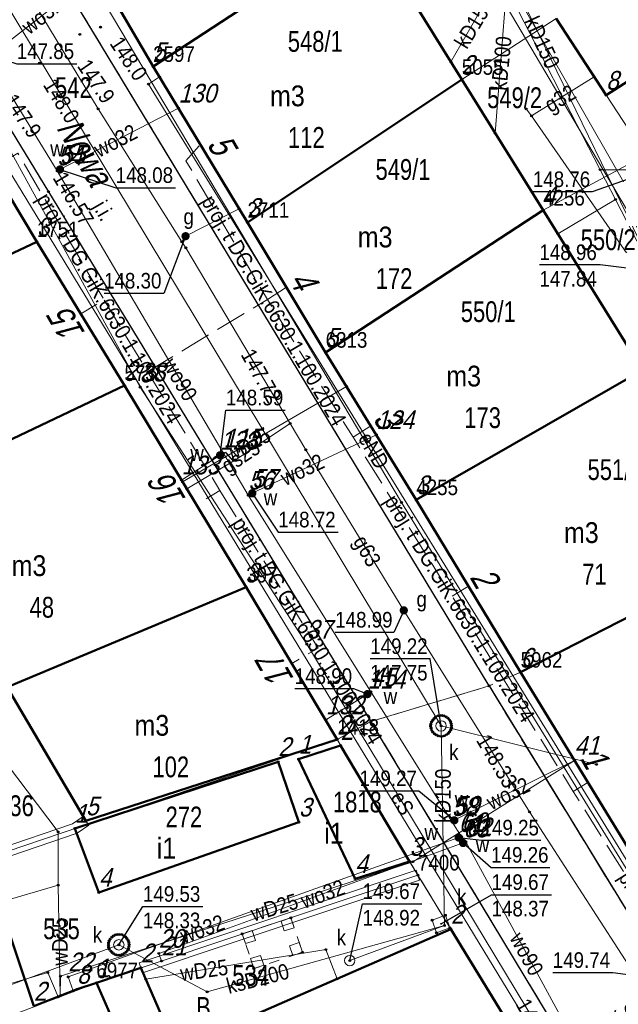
# Model space of a CAD drawing. Header units: metres. Extents: x 5551907 to 5556416, y 5709283 to 5712755.
# Tile 64 of 100: x 5554558 to 5554587, y 5710587 to 5710635. Entities that reach past the tile are written whole.
import ezdxf
from ezdxf.enums import TextEntityAlignment as Align

# ---------------------------------------------------------------- set-up
doc = ezdxf.new("R2010")
doc.units = ezdxf.units.M
for name, pattern in [('1.0_0.5', [1.5, 1, -0.5]), ('1.5_0.5', [2, 1.5, -0.5]), ('219-500', [0]), ('otda_500', [1, 0.5, -0.5])]:
    doc.linetypes.add(name, pattern=pattern)
doc.layers.get('0').update_dxf_attribs({"color": 2, "lineweight": 5})
doc.styles.get("Standard").update_dxf_attribs({"font": 'Working1250', "width": 0.75})
doc.linetypes.add('otdn_500', pattern='A,5,0,[21,ksztalty.shx,S=0.5,R=0,X=0,Y=0]', length=5)

# ---------------------------------------------------------------- blocks, each defined once
blk = doc.blocks.new('PUNKTBUD')
at = {"color": 0}
blk.add_circle((0, 0), 0.045, dxfattribs=at)
blk = doc.blocks.new('203')
at = {"linetype": 'Continuous', "lineweight": 0}
h = blk.add_hatch(color=0, dxfattribs=at)
edge = h.paths.add_edge_path()
edge.add_arc((0, 0), 0.045, 0, 360)
blk = doc.blocks.new('US25')
at = {"linetype": 'Continuous', "lineweight": 0}
h = blk.add_hatch(color=0, dxfattribs=at)
edge = h.paths.add_edge_path()
edge.add_arc((0, 0), 0.2, 0, 360)
blk = doc.blocks.new('PW01')
at = {"linetype": 'Continuous', "lineweight": 13}
h = blk.add_hatch(color=0, dxfattribs=at)
edge = h.paths.add_edge_path()
edge.add_arc((0, 0), 0.045, 0, 360)
blk = doc.blocks.new('US22')
at = {"color": 0, "linetype": 'Continuous', "lineweight": 13}
blk.add_circle((0, 0), 0.25, dxfattribs=at)
blk = doc.blocks.new('IB10')
at = {"color": 0, "linetype": 'Continuous', "lineweight": 13}
for p, q in [((0, 0), (0, 0.5)), ((0, 0.5), (0.5, 0.5)), ((0.5, 0), (0.5, 0.5)), ((0, 0), (0.5, 0))]:
    blk.add_line(p, q, dxfattribs=at)
blk = doc.blocks.new('PIKIETAW1891')
at = {"color": 0}
blk.add_circle((0, 0), 0.045, dxfattribs=at)

msp = doc.modelspace()

# ---------------------------------------------------------------- linework, layer by layer
at = {"layer": '218-kontur użytku gruntowego', "color": 3, "linetype": 'CONTINUOUS', "lineweight": 18, "flags": 128}
for points in [[(5554558.3, 5710643.16), (5554564.57, 5710632.44)], [(5554564.57, 5710632.44), (5554558.3, 5710643.16)], [(5554564.57, 5710632.44), (5554569.11, 5710624.94)], [(5554569.11, 5710624.94), (5554564.57, 5710632.44)], [(5554558.98, 5710624.01), (5554554.72, 5710631.1)], [(5554554.72, 5710631.1), (5554558.98, 5710624.01)], [(5554569.11, 5710624.94), (5554572.87, 5710618.69)], [(5554572.87, 5710618.69), (5554569.11, 5710624.94)], [(5554563.19, 5710617.09), (5554558.98, 5710624.01)], [(5554558.98, 5710624.01), (5554563.19, 5710617.09)], [(5554572.87, 5710618.69), (5554577.23, 5710611.6)], [(5554577.23, 5710611.6), (5554572.87, 5710618.69)], [(5554569.05, 5710607.39), (5554563.19, 5710617.09)], [(5554563.19, 5710617.09), (5554569.05, 5710607.39)], [(5554577.23, 5710611.6), (5554582.25, 5710603.3)], [(5554582.25, 5710603.3), (5554577.23, 5710611.6)], [(5554573.43, 5710600.07), (5554569.05, 5710607.39)], [(5554569.05, 5710607.39), (5554573.43, 5710600.07)], [(5554582.25, 5710603.3), (5554587.37, 5710594.92)], [(5554587.37, 5710594.92), (5554582.25, 5710603.3)], [(5554577.31, 5710593.54), (5554573.43, 5710600.07)], [(5554573.43, 5710600.07), (5554577.31, 5710593.54)], [(5554561.84, 5710588.36), (5554577.31, 5710593.54)], [(5554577.31, 5710593.54), (5554561.84, 5710588.36)], [(5554582.58, 5710584.92), (5554577.31, 5710593.54)], [(5554577.31, 5710593.54), (5554582.58, 5710584.92)], [(5554566.39, 5710577.24), (5554561.84, 5710588.36)], [(5554561.84, 5710588.36), (5554566.39, 5710577.24)]]:
    msp.add_lwpolyline(points, dxfattribs=at)
at = {"layer": '219-działka ewidencyjna', "color": 7, "linetype": '219-500', "lineweight": 18, "flags": 128}
for points in [[(5554558.3, 5710643.16), (5554564.57, 5710632.44)], [(5554574.85, 5710639.18), (5554564.57, 5710632.44)], [(5554574.85, 5710639.18), (5554579.42, 5710631.82)], [(5554583.96, 5710634.75), (5554579.42, 5710631.82)], [(5554583.96, 5710634.75), (5554588.25, 5710628.18)], [(5554564.57, 5710632.44), (5554569.11, 5710624.94)], [(5554579.42, 5710631.82), (5554569.11, 5710624.94)], [(5554579.42, 5710631.82), (5554583.33, 5710625.53)], [(5554554.72, 5710631.1), (5554558.98, 5710624.01)], [(5554588.25, 5710628.18), (5554583.33, 5710625.53)], [(5554583.33, 5710625.53), (5554572.87, 5710618.69)], [(5554583.33, 5710625.53), (5554588.12, 5710617.83)], [(5554569.11, 5710624.94), (5554572.87, 5710618.69)], [(5554558.98, 5710624.01), (5554544.06, 5710616.98)], [(5554558.98, 5710624.01), (5554563.19, 5710617.09)], [(5554572.87, 5710618.69), (5554577.23, 5710611.6)], [(5554588.12, 5710617.83), (5554577.23, 5710611.6)], [(5554563.19, 5710617.09), (5554542.07, 5710607.06)], [(5554563.19, 5710617.09), (5554569.05, 5710607.39)], [(5554577.23, 5710611.6), (5554582.25, 5710603.3)], [(5554595.09, 5710609.88), (5554582.25, 5710603.3)], [(5554569.05, 5710607.39), (5554546.51, 5710597.98)], [(5554569.05, 5710607.39), (5554573.43, 5710600.07)], [(5554582.25, 5710603.3), (5554587.37, 5710594.92)], [(5554573.43, 5710600.07), (5554549.6, 5710591.99)], [(5554573.43, 5710600.07), (5554577.31, 5710593.54)], [(5554577.31, 5710593.54), (5554561.84, 5710588.36)], [(5554577.31, 5710593.54), (5554582.58, 5710584.92)], [(5554561.84, 5710588.36), (5554553.04, 5710584.99)], [(5554561.84, 5710588.36), (5554566.39, 5710577.24)]]:
    msp.add_lwpolyline(points, dxfattribs=at)
at = {"layer": '312-budynek ewidencyjny', "color": 7, "linetype": 'CONTINUOUS', "lineweight": 50, "flags": 128}
for points in [[(5554564.57, 5710632.44), (5554558.3, 5710643.16)], [(5554574.85, 5710639.18), (5554564.57, 5710632.44)], [(5554564.57, 5710632.44), (5554574.85, 5710639.18)], [(5554574.85, 5710639.18), (5554579.42, 5710631.82)], [(5554586.36, 5710631.06), (5554583.96, 5710634.75)], [(5554589.31, 5710632.96), (5554586.36, 5710631.06)], [(5554569.11, 5710624.94), (5554564.57, 5710632.44)], [(5554579.42, 5710631.82), (5554569.11, 5710624.94)], [(5554569.11, 5710624.94), (5554579.42, 5710631.82)], [(5554579.42, 5710631.82), (5554583.33, 5710625.53)], [(5554554.72, 5710631.1), (5554558.98, 5710624.01)], [(5554583.33, 5710625.53), (5554572.87, 5710618.69)], [(5554572.87, 5710618.69), (5554583.33, 5710625.53)], [(5554583.33, 5710625.53), (5554588.12, 5710617.83)], [(5554572.87, 5710618.69), (5554569.11, 5710624.94)], [(5554558.98, 5710624.01), (5554546.34, 5710618.06)], [(5554546.34, 5710618.06), (5554558.98, 5710624.01)], [(5554558.98, 5710624.01), (5554563.19, 5710617.09)], [(5554577.23, 5710611.6), (5554572.87, 5710618.69)], [(5554588.12, 5710617.83), (5554577.23, 5710611.6)], [(5554577.23, 5710611.6), (5554588.12, 5710617.83)], [(5554563.19, 5710617.09), (5554550.11, 5710610.88)], [(5554550.11, 5710610.88), (5554563.19, 5710617.09)], [(5554563.19, 5710617.09), (5554569.05, 5710607.39)], [(5554582.25, 5710603.3), (5554577.23, 5710611.6)], [(5554595.09, 5710609.88), (5554582.25, 5710603.3)], [(5554582.25, 5710603.3), (5554595.09, 5710609.88)], [(5554569.05, 5710607.39), (5554557.55, 5710602.59)], [(5554557.55, 5710602.59), (5554569.05, 5710607.39)], [(5554569.05, 5710607.39), (5554573.43, 5710600.07)], [(5554587.37, 5710594.92), (5554582.25, 5710603.3)], [(5554561.34, 5710596.15), (5554557.55, 5710602.59)], [(5554573.43, 5710600.07), (5554561.34, 5710596.15)], [(5554571.57, 5710599.12), (5554573.59, 5710599.78)], [(5554573.59, 5710599.78), (5554576.91, 5710594.2)], [(5554560.8, 5710595.79), (5554570.59, 5710599)], [(5554570.59, 5710599), (5554571.58, 5710596.09)], [(5554574.29, 5710593.37), (5554571.57, 5710599.12)], [(5554571.58, 5710596.09), (5554561.96, 5710592.71)], [(5554561.96, 5710592.71), (5554560.8, 5710595.79)], [(5554556.45, 5710594.31), (5554558.84, 5710587.24)], [(5554576.91, 5710594.2), (5554574.29, 5710593.37)], [(5554565.68, 5710585.17), (5554578.9, 5710590.94)], [(5554578.9, 5710590.94), (5554582.58, 5710584.92)], [(5554561.84, 5710588.36), (5554563.98, 5710589.08)], [(5554563.98, 5710589.08), (5554565.68, 5710585.17)], [(5554560.91, 5710588.05), (5554561.84, 5710588.36)], [(5554561.84, 5710588.36), (5554563.64, 5710584.26)], [(5554563.64, 5710584.26), (5554561.84, 5710588.36)], [(5554558.84, 5710587.24), (5554560.91, 5710588.05)]]:
    msp.add_lwpolyline(points, dxfattribs=at)
at = {"layer": 'chodnik', "color": 7, "linetype": '1.0_0.5', "lineweight": 18, "flags": 128}
for points in [[(5554535.25, 5710677.75), (5554580.73, 5710602.65), (5554582.25, 5710603.3), (5554577.23, 5710611.6), (5554572.87, 5710618.69), (5554569.11, 5710624.94), (5554564.57, 5710632.44), (5554558.3, 5710643.16), (5554554.49, 5710649.41), (5554551.72, 5710653.95), (5554545.63, 5710663.96), (5554536.59, 5710678.92)], [(5554512.8, 5710635.75), (5554524.55, 5710624.85), (5554530.05, 5710619.41), (5554530.03, 5710620.64), (5554524.94, 5710625.74), (5554515.47, 5710635.23), (5554512.16, 5710638.34), (5554508.71, 5710641.59), (5554501.72, 5710647.31), (5554501.74, 5710647.49), (5554506.56, 5710651.69), (5554506.84, 5710651.39), (5554514.14, 5710657.87), (5554517.69, 5710660.98), (5554520.33, 5710663.34), (5554523.22, 5710666.06), (5554526.11, 5710668.82), (5554528.36, 5710670.84), (5554529.03, 5710671.24), (5554529.76, 5710671.31), (5554530.52, 5710671.07), (5554530.8, 5710670.73), (5554532.79, 5710667.47), (5554541.56, 5710652.89), (5554547.67, 5710642.69), (5554553.68, 5710632.82), (5554554.72, 5710631.1), (5554558.98, 5710624.01), (5554563.19, 5710617.09), (5554569.05, 5710607.39), (5554573.43, 5710600.07), (5554575.05, 5710600.93), (5554559.54, 5710626.42), (5554537.42, 5710662.74), (5554532.38, 5710671.27), (5554531.57, 5710672.26), (5554530.95, 5710672.75), (5554529.97, 5710673.11), (5554529.11, 5710673.02), (5554528.16, 5710672.64), (5554527.35, 5710672.08), (5554526.61, 5710671.37), (5554525.09, 5710670.03), (5554519.99, 5710665.18), (5554517.05, 5710662.45), (5554514.76, 5710660.52), (5554511.72, 5710657.89), (5554500.93, 5710648.88), (5554500.28, 5710648.12), (5554500.08, 5710647.64), (5554500.15, 5710647.09), (5554500.62, 5710646.44), (5554500.99, 5710645.81)], [(5554580.73, 5710602.65), (5554589.28, 5710588.68), (5554590.26, 5710587.53), (5554590.85, 5710587.1), (5554591.52, 5710586.8), (5554592.29, 5710586.8), (5554603.4, 5710592.52), (5554615.15, 5710598.69), (5554617.21, 5710600.11), (5554618.71, 5710601.51), (5554618.99, 5710602.3), (5554618.94, 5710603.08), (5554618.27, 5710604.43), (5554617.52, 5710605.64), (5554609.56, 5710618.13), (5554603.83, 5710627.01), (5554603.24, 5710626.33), (5554608.74, 5710617.37), (5554609.9, 5710615.59), (5554611.61, 5710612.8), (5554614.01, 5710608.88), (5554615.06, 5710607.18), (5554617.8, 5710602.71), (5554616.61, 5710602.1), (5554609.38, 5710598.35), (5554607.6, 5710597.42), (5554602.95, 5710594.88), (5554590.94, 5710588.99), (5554587.37, 5710594.92), (5554582.25, 5710603.3)], [(5554530.05, 5710619.41), (5554536.9, 5710612.33), (5554538.94, 5710609.72), (5554540.25, 5710607.98), (5554541.46, 5710605.96), (5554548.74, 5710591.8), (5554550.96, 5710587.28), (5554551.74, 5710585.5), (5554552.4, 5710583.46), (5554554.54, 5710574.58), (5554555.2, 5710572.88), (5554555.73, 5710572.18), (5554556.14, 5710571.5), (5554557.22, 5710570.54), (5554558, 5710570.33), (5554558.91, 5710570.55), (5554570.69, 5710576.2), (5554582.84, 5710581.95), (5554584.47, 5710583.62), (5554584.05, 5710586.01), (5554575.05, 5710600.93), (5554573.43, 5710600.07), (5554576.91, 5710594.2), (5554577.31, 5710593.54), (5554578.9, 5710590.94), (5554582.58, 5710584.92), (5554566.39, 5710577.24), (5554555.92, 5710572.27), (5554553.04, 5710584.99), (5554549.6, 5710591.99), (5554546.51, 5710597.98), (5554542.07, 5710607.06), (5554540.4, 5710609.06), (5554537.53, 5710612.99), (5554535.31, 5710615.35), (5554530.03, 5710620.64)]]:
    msp.add_lwpolyline(points, close=True, dxfattribs=at)
at = {"layer": 'jezdnia', "color": 7, "linetype": '1.5_0.5', "lineweight": 18, "flags": 128}
for points in [[(5554575.05, 5710600.93), (5554580.73, 5710602.65), (5554535.25, 5710677.75), (5554535.1, 5710678.75), (5554535.47, 5710679.96), (5554528.16, 5710672.64), (5554529.11, 5710673.02), (5554529.97, 5710673.11), (5554530.95, 5710672.75), (5554531.57, 5710672.26), (5554532.38, 5710671.27), (5554537.42, 5710662.74), (5554559.54, 5710626.42)], [(5554558, 5710570.33), (5554562.14, 5710560.52), (5554562.8, 5710562.57), (5554564.32, 5710563.87), (5554575.58, 5710569.01), (5554582.72, 5710572.29), (5554586.34, 5710573.89), (5554589.82, 5710575.3), (5554593.44, 5710576.59), (5554596.7, 5710577.62), (5554600.63, 5710578.77), (5554604.29, 5710579.54), (5554607.1, 5710579.88), (5554609.83, 5710579.69), (5554612.84, 5710578.98), (5554614.07, 5710578.62), (5554615.82, 5710578.07), (5554620.44, 5710576.15), (5554626.43, 5710574.52), (5554634.22, 5710571.59), (5554644.05, 5710567.69), (5554657.36, 5710562.45), (5554676.86, 5710554.79), (5554686.94, 5710550.95), (5554700.74, 5710545.72), (5554701.94, 5710544.3), (5554701.89, 5710542.53), (5554701.56, 5710541.41), (5554707.44, 5710538.78), (5554708.55, 5710539.84), (5554708.99, 5710540.24), (5554709.69, 5710540.89), (5554710.98, 5710541.56), (5554712.5, 5710541.41), (5554720.5, 5710538.63), (5554736.78, 5710533.06), (5554749.57, 5710528.78), (5554763.55, 5710524.1), (5554766.07, 5710523.24), (5554782.69, 5710517.85), (5554796.57, 5710513.51), (5554803.14, 5710511.53), (5554825.07, 5710504.76), (5554823.27, 5710511.18), (5554815.61, 5710513.72), (5554799.99, 5710518.83), (5554799.5, 5710519.11), (5554799.2, 5710519.56), (5554798.33, 5710521.27), (5554797.28, 5710521.23), (5554795.45, 5710521.76), (5554793.69, 5710523.21), (5554792.64, 5710522.93), (5554791.5, 5710521.88), (5554790.13, 5710521.95), (5554787.1, 5710522.84), (5554785.11, 5710523.52), (5554778.56, 5710525.61), (5554774.22, 5710526.97), (5554762.58, 5710530.76), (5554751.26, 5710534.52), (5554742.89, 5710537.3), (5554729.82, 5710541.69), (5554714.25, 5710546.74), (5554710.37, 5710548.38), (5554698.78, 5710552.52), (5554689.57, 5710555.85), (5554675.18, 5710561.06), (5554672.78, 5710561.9), (5554663.58, 5710565.38), (5554657.23, 5710567.94), (5554654.48, 5710569.13), (5554649.98, 5710571.75), (5554646.71, 5710574.28), (5554643.71, 5710577.08), (5554641.01, 5710580.08), (5554638.74, 5710583.42), (5554633.75, 5710592.48), (5554633.91, 5710593.77), (5554634.91, 5710595.04), (5554633.01, 5710599.07), (5554631.32, 5710598.71), (5554629.63, 5710599.6), (5554625.95, 5710606.2), (5554625.71, 5710607.17), (5554626.02, 5710607.96), (5554642.85, 5710629.44), (5554638.66, 5710629.24), (5554632.54, 5710621.1), (5554625.82, 5710612.21), (5554623.73, 5710611.37), (5554622.02, 5710612.5), (5554609.82, 5710629.69), (5554603.83, 5710627.01), (5554609.56, 5710618.13), (5554617.52, 5710605.64), (5554618.27, 5710604.43), (5554618.94, 5710603.08), (5554618.99, 5710602.3), (5554618.71, 5710601.51), (5554617.21, 5710600.11), (5554615.15, 5710598.69), (5554603.4, 5710592.52), (5554592.29, 5710586.8), (5554591.52, 5710586.8), (5554590.85, 5710587.1), (5554590.26, 5710587.53), (5554589.28, 5710588.68), (5554580.73, 5710602.65), (5554575.05, 5710600.93), (5554584.05, 5710586.01), (5554584.47, 5710583.62), (5554582.84, 5710581.95), (5554570.69, 5710576.2), (5554558.91, 5710570.55)]]:
    msp.add_lwpolyline(points, close=True, dxfattribs=at)
at = {"layer": 'krawężnik', "color": 7, "linetype": 'CONTINUOUS', "lineweight": 25, "flags": 128}
for points in [[(5554580.73, 5710602.65), (5554535.25, 5710677.75)], [(5554537.42, 5710662.74), (5554559.54, 5710626.42), (5554575.05, 5710600.93)], [(5554580.73, 5710602.65), (5554589.28, 5710588.68), (5554590.26, 5710587.53), (5554590.85, 5710587.1), (5554591.52, 5710586.8), (5554592.29, 5710586.8), (5554603.4, 5710592.52), (5554615.15, 5710598.69), (5554617.21, 5710600.11), (5554618.71, 5710601.51), (5554618.99, 5710602.3), (5554618.94, 5710603.08), (5554618.27, 5710604.43), (5554617.52, 5710605.64), (5554609.56, 5710618.13), (5554603.83, 5710627.01)], [(5554530.05, 5710619.41), (5554536.9, 5710612.33), (5554538.94, 5710609.72), (5554540.25, 5710607.98), (5554541.46, 5710605.96), (5554548.74, 5710591.8), (5554550.96, 5710587.28), (5554551.74, 5710585.5), (5554552.4, 5710583.46), (5554554.54, 5710574.58), (5554555.2, 5710572.88), (5554555.73, 5710572.18), (5554556.14, 5710571.5), (5554557.22, 5710570.54), (5554558, 5710570.33), (5554558.91, 5710570.55), (5554570.69, 5710576.2), (5554582.84, 5710581.95), (5554584.47, 5710583.62), (5554584.05, 5710586.01), (5554575.05, 5710600.93)]]:
    msp.add_lwpolyline(points, dxfattribs=at)
at = {"layer": 'przewód elektroenergetyczny podziemny', "color": 1, "linetype": 'CONTINUOUS', "lineweight": 18, "flags": 128}
for points in [[(5554743.5, 5710651.51), (5554730.66, 5710642.4), (5554721.73, 5710637.34), (5554709.05, 5710631.46), (5554706.29, 5710636.77), (5554691.58, 5710629.29), (5554676.4, 5710622.17), (5554643.26, 5710604.68), (5554631.88, 5710599.03), (5554628.03, 5710604.51), (5554618.42, 5710600.52), (5554598.73, 5710590.31), (5554584.04, 5710584.65), (5554571.96, 5710604.65), (5554563.95, 5710617.02), (5554555.71, 5710632), (5554544.41, 5710649.74), (5554530.65, 5710671.55), (5554500.98, 5710648.51), (5554494.46, 5710639.26)], [(5554574.14, 5710579.7), (5554583.67, 5710584.65), (5554549.09, 5710641.49), (5554545.38, 5710647.18), (5554531.24, 5710670.99)], [(5554564.88, 5710631.94), (5554564.35, 5710631.6), (5554591.5, 5710587.52)]]:
    msp.add_lwpolyline(points, dxfattribs=at)
at = {"layer": 'przewód gazowy', "color": 40, "linetype": 'CONTINUOUS', "lineweight": 18, "flags": 128}
for points in [[(5554534.9, 5710676.33), (5554535.22, 5710675.59), (5554535.75, 5710674.79), (5554545.14, 5710658.32), (5554550.12, 5710649.79), (5554550.16, 5710649.73), (5554552.95, 5710645.18), (5554555.53, 5710640.96), (5554561.93, 5710630.4), (5554565.95, 5710624.01), (5554566.14, 5710623.72), (5554571.17, 5710615.27), (5554571.92, 5710614), (5554576.63, 5710606.28), (5554582.68, 5710596.58), (5554587.77, 5710588.7), (5554588.08, 5710588.11), (5554588.72, 5710586.83), (5554589.03, 5710586.19)], [(5554582.78, 5710630.07), (5554585.78, 5710631.95)], [(5554582.52, 5710630.4), (5554582.78, 5710630.07), (5554588.75, 5710621.45), (5554592.08, 5710620.02), (5554597.41, 5710611.56), (5554599.44, 5710608.4), (5554602.02, 5710605.85), (5554603.67, 5710605.14), (5554604.8, 5710605.26), (5554606.28, 5710605.47), (5554608.43, 5710606.68), (5554614.13, 5710610.17), (5554617.69, 5710612.6), (5554617.73, 5710612.64), (5554618.12, 5710612.87)], [(5554565.95, 5710624.01), (5554566.13, 5710624.28), (5554568.71, 5710625.6)], [(5554566.19, 5710612.13), (5554568.53, 5710613.52), (5554571.17, 5710615.27)]]:
    msp.add_lwpolyline(points, dxfattribs=at)
at = {"layer": 'przewód kanalizacyjny', "color": 34, "linetype": 'CONTINUOUS', "lineweight": 18, "flags": 128}
for points in [[(5554578.42, 5710600.72), (5554531.42, 5710678.76), (5554541.94, 5710689.82), (5554551.47, 5710700.22)], [(5554618.8, 5710607.19), (5554599.85, 5710606.37), (5554589.16, 5710622.51), (5554578.4, 5710640.72), (5554590.84, 5710649.16), (5554597.84, 5710652.75)], [(5554590.11, 5710619.64), (5554586.08, 5710627.48), (5554581.57, 5710636.24), (5554580.06, 5710639.18), (5554588.3, 5710645.75), (5554590.84, 5710647.51)], [(5554590.11, 5710619.64), (5554581.54, 5710637.27), (5554580.82, 5710639.02), (5554587.33, 5710643.41)], [(5554581.54, 5710637.27), (5554578.9, 5710632.67)], [(5554581.57, 5710636.24), (5554581.02, 5710629.24)], [(5554586.08, 5710627.48), (5554588.63, 5710627.48), (5554592.5, 5710629.36)], [(5554586.81, 5710626.05), (5554584.04, 5710624.4)], [(5554536.82, 5710612.14), (5554544.41, 5710599.82), (5554548.75, 5710592.74), (5554551.41, 5710586.45), (5554559.5, 5710588.86), (5554560, 5710587.69)], [(5554578.42, 5710600.72), (5554578.58, 5710591.12)], [(5554578.42, 5710600.72), (5554585.9, 5710598.87)], [(5554578.58, 5710591.12), (5554567.17, 5710587.93), (5554562.92, 5710590.19)], [(5554578.58, 5710591.12), (5554574.03, 5710589.43)], [(5554552.98, 5710586.52), (5554562.92, 5710590.19)]]:
    msp.add_lwpolyline(points, dxfattribs=at)
at = {"layer": 'przewód telekomunikacyjny podziemny', "color": 30, "linetype": 'CONTINUOUS', "lineweight": 18, "flags": 128}
msp.add_lwpolyline([(5554625.21, 5710603.83), (5554615.84, 5710598.75), (5554614.39, 5710600.58), (5554590.74, 5710588.29), (5554576.52, 5710611.47), (5554538.16, 5710675.96), (5554530.11, 5710671.94)], dxfattribs=at)
at = {"layer": 'przewód telekomunikacyjny podziemny - ob. projektowany', "color": 30, "linetype": '1.5_0.5', "lineweight": 18, "flags": 128}
for points in [[(5554564.24, 5710617.72), (5554570.07, 5710621.24), (5554566.15, 5710627.91), (5554566.84, 5710628.69)], [(5554556.85, 5710627.56), (5554558.07, 5710628.27), (5554562.21, 5710621.21), (5554561.09, 5710620.55)], [(5554570.99, 5710621.82), (5554570.07, 5710621.24), (5554574.19, 5710614.61), (5554576.38, 5710611.09), (5554578.95, 5710606.96), (5554584.78, 5710597.57), (5554590.87, 5710587.86)], [(5554562.21, 5710621.21), (5554567.78, 5710612.05), (5554566.65, 5710611.36)], [(5554574.19, 5710614.61), (5554575.05, 5710615.15)], [(5554567.78, 5710612.05), (5554572.51, 5710604.46), (5554571.24, 5710603.73)], [(5554578.95, 5710606.96), (5554579.74, 5710607.45)], [(5554584.78, 5710597.57), (5554585.49, 5710598)]]:
    msp.add_lwpolyline(points, dxfattribs=at)
at = {"layer": 'przewód wodociągowy', "color": 5, "linetype": 'CONTINUOUS', "lineweight": 18, "flags": 128}
for points in [[(5554593.04, 5710647.97), (5554592.94, 5710647.9), (5554580.25, 5710639.05), (5554587.2, 5710626.9)], [(5554585.77, 5710583.79), (5554585.66, 5710584.02), (5554579.62, 5710595.14), (5554579.41, 5710595.39), (5554578.94, 5710596.12), (5554569.15, 5710611.82), (5554559.96, 5710627.42), (5554556.61, 5710632.87), (5554554.89, 5710635.68), (5554550.67, 5710642.56), (5554549.62, 5710644.18)], [(5554556.61, 5710632.87), (5554556.75, 5710632.97), (5554561.91, 5710636.99)], [(5554559.96, 5710627.42), (5554560.09, 5710627.49), (5554565.79, 5710630.44)], [(5554538.78, 5710629.3), (5554552.58, 5710605.43), (5554560, 5710595.62), (5554560.01, 5710593.06)], [(5554565.99, 5710612.46), (5554573.88, 5710617.05)], [(5554569.15, 5710611.82), (5554569.34, 5710611.91), (5554575.31, 5710614.73)], [(5554567.96, 5710613.85), (5554567.79, 5710613.74), (5554565.94, 5710612.55)], [(5554575.05, 5710602.36), (5554574.88, 5710602.25), (5554572.88, 5710601.01)], [(5554560.1, 5710587.73), (5554560.11, 5710588.68), (5554577.07, 5710594.19), (5554584.84, 5710599.06)], [(5554578.94, 5710596.12), (5554579.06, 5710596.18), (5554584.84, 5710599.06)], [(5554579.41, 5710595.39), (5554579.27, 5710595.35), (5554560.49, 5710588.65), (5554560.72, 5710587.98)], [(5554579.62, 5710595.14), (5554579.48, 5710595.09), (5554564.84, 5710589.78), (5554564.98, 5710589.41)], [(5554560.01, 5710593.06), (5554557.15, 5710592.22)], [(5554560.01, 5710593.06), (5554560.1, 5710587.73)], [(5554564.22, 5710588.53), (5554572.88, 5710589.96), (5554573.42, 5710588.55)]]:
    msp.add_lwpolyline(points, dxfattribs=at)
at = {"layer": 'rzedna-Atr2', "color": 7, "flags": 128}
for points in [[(5554556.75, 5710632.97), (5554558.01, 5710632.57), (5554560.896, 5710632.57)], [(5554560.09, 5710627.49), (5554562.77, 5710626.61), (5554565.65, 5710626.61)], [(5554587.42, 5710627.02), (5554585.69, 5710626.41), (5554582.836, 5710626.41)], [(5554566.13, 5710624.28), (5554565.09, 5710621.53), (5554562.21, 5710621.53)], [(5554589.16, 5710622.51), (5554586.07, 5710622.9), (5554583.153, 5710622.9)], [(5554567.79, 5710613.74), (5554568.07, 5710615.91), (5554570.924, 5710615.91)], [(5554569.34, 5710611.91), (5554570.59, 5710610.04), (5554573.476, 5710610.04)], [(5554576.63, 5710606.28), (5554576.15, 5710605.22), (5554573.328, 5710605.22)], [(5554578.42, 5710600.72), (5554577.9, 5710603.95), (5554575.015, 5710603.95)], [(5554574.88, 5710602.25), (5554574.23, 5710602.51), (5554571.382, 5710602.51)], [(5554579.06, 5710596.18), (5554577.36, 5710597.59), (5554574.501, 5710597.59)], [(5554579.27, 5710595.35), (5554580.37, 5710595.22), (5554583.224, 5710595.22)], [(5554579.48, 5710595.09), (5554580.83, 5710593.91), (5554583.652, 5710593.91)], [(5554578.42, 5710591.2), (5554580.85, 5710592.6), (5554583.741, 5710592.6)], [(5554574.03, 5710589.43), (5554574.65, 5710592.16), (5554577.504, 5710592.16)], [(5554562.92, 5710590.19), (5554564.08, 5710592.03), (5554566.966, 5710592.03)], [(5554587.77, 5710588.7), (5554586.68, 5710588.85), (5554583.794, 5710588.85)]]:
    msp.add_lwpolyline(points, dxfattribs=at)
at = {"layer": 'studnia kanalizacyjna', "color": 34, "linetype": 'CONTINUOUS', "lineweight": 18, "flags": 128}
for points in [[(5554578.92, 5710600.73), (5554578.92, 5710600.63), (5554578.89, 5710600.53), (5554578.83, 5710600.44), (5554578.76, 5710600.36), (5554578.68, 5710600.3), (5554578.59, 5710600.25), (5554578.49, 5710600.22), (5554578.39, 5710600.22), (5554578.29, 5710600.24), (5554578.18, 5710600.29), (5554578.1, 5710600.34), (5554578.03, 5710600.42), (5554577.97, 5710600.51), (5554577.94, 5710600.61), (5554577.92, 5710600.71), (5554577.93, 5710600.81), (5554577.96, 5710600.91), (5554578.02, 5710601), (5554578.09, 5710601.08), (5554578.16, 5710601.15), (5554578.26, 5710601.2), (5554578.36, 5710601.22), (5554578.46, 5710601.22), (5554578.56, 5710601.21), (5554578.66, 5710601.16), (5554578.75, 5710601.1), (5554578.82, 5710601.02), (5554578.88, 5710600.93), (5554578.91, 5710600.83)], [(5554563.24, 5710590.57), (5554563.31, 5710590.49), (5554563.37, 5710590.4), (5554563.41, 5710590.3), (5554563.42, 5710590.2), (5554563.41, 5710590.1), (5554563.38, 5710590), (5554563.33, 5710589.91), (5554563.26, 5710589.83), (5554563.18, 5710589.77), (5554563.08, 5710589.72), (5554562.98, 5710589.69), (5554562.88, 5710589.69), (5554562.78, 5710589.71), (5554562.68, 5710589.76), (5554562.6, 5710589.82), (5554562.53, 5710589.89), (5554562.46, 5710589.98), (5554562.43, 5710590.08), (5554562.42, 5710590.18), (5554562.43, 5710590.28), (5554562.45, 5710590.38), (5554562.51, 5710590.47), (5554562.58, 5710590.56), (5554562.66, 5710590.62), (5554562.76, 5710590.67), (5554562.86, 5710590.69), (5554562.96, 5710590.69), (5554563.06, 5710590.68), (5554563.16, 5710590.63)]]:
    msp.add_lwpolyline(points, close=True, dxfattribs=at)
at = {"layer": 'wiata', "color": 7, "linetype": 'otda_500', "lineweight": 18, "flags": 128}
msp.add_lwpolyline([(5554571.2, 5710591.49), (5554568.86, 5710590.72), (5554569.42, 5710589.05), (5554571.76, 5710589.83)], close=True, dxfattribs=at)
at = {"layer": 'właz do komory lub kanału', "color": 7, "linetype": 'CONTINUOUS', "lineweight": 18, "flags": 128}
msp.add_lwpolyline([(5554577.99, 5710591.38), (5554578.63, 5710591.61), (5554578.85, 5710591.01), (5554578.2, 5710590.77)], close=True, dxfattribs=at)
at = {"layer": 'ściana oporowa (linia)', "color": 0, "lineweight": 18}
for p, q in [((5554560.688, 5710596.018), (5554561.201, 5710596.358)), ((5554561.201, 5710596.358), (5554561.34, 5710596.15)), ((5554556.37, 5710594.547), (5554560.688, 5710596.018)), ((5554563.901, 5710589.317), (5554577.231, 5710593.777)), ((5554577.231, 5710593.777), (5554577.31, 5710593.54)), ((5554563.901, 5710589.317), (5554563.98, 5710589.08))]:
    msp.add_line(p, q, dxfattribs=at)
at = {"layer": 'ściana oporowa (linia)', "color": 0, "linetype": 'otdn_500', "lineweight": 18}
for p, q in [((5554560.912, 5710595.562), (5554561.479, 5710595.942)), ((5554561.479, 5710595.942), (5554561.34, 5710596.15)), ((5554556.531, 5710594.073), (5554560.912, 5710595.562)), ((5554577.389, 5710593.303), (5554577.31, 5710593.54)), ((5554564.059, 5710588.843), (5554577.389, 5710593.303)), ((5554564.059, 5710588.843), (5554563.98, 5710589.08))]:
    msp.add_line(p, q, dxfattribs=at)

# ---------------------------------------------------------------- block references
at = {"layer": '203-punkt graniczny', "color": 7, "linetype": 'CONTINUOUS', "lineweight": 18}
for p in [(5554564.57, 5710632.44), (5554579.42, 5710631.82), (5554583.33, 5710625.53), (5554569.11, 5710624.94), (5554558.98, 5710624.01), (5554572.87, 5710618.69), (5554563.19, 5710617.09), (5554577.23, 5710611.6), (5554569.05, 5710607.39), (5554582.25, 5710603.3), (5554573.43, 5710600.07), (5554577.31, 5710593.54), (5554561.84, 5710588.36)]:
    msp.add_blockref('203', p, dxfattribs=at)
at = {"layer": 'pikieta naturalna', "color": 7, "linetype": 'CONTINUOUS', "lineweight": 13}
for p in [(5554562.04, 5710634.34), (5554561.05, 5710633.99), (5554559.1, 5710632.61)]:
    msp.add_blockref('PW01', p, dxfattribs=at)
at = {"layer": 'Punkt budynku', "color": 5, "linetype": 'CONTINUOUS', "lineweight": 18}
for p in [(5554564.57, 5710632.44), (5554579.42, 5710631.82), (5554586.36, 5710631.06), (5554583.33, 5710625.53), (5554569.11, 5710624.94), (5554558.98, 5710624.01), (5554572.87, 5710618.69), (5554563.19, 5710617.09), (5554577.23, 5710611.6), (5554569.05, 5710607.39), (5554582.25, 5710603.3), (5554573.43, 5710600.07), (5554573.59, 5710599.78), (5554571.57, 5710599.12), (5554570.59, 5710599), (5554561.34, 5710596.15), (5554571.58, 5710596.09), (5554560.8, 5710595.79), (5554576.91, 5710594.2), (5554574.29, 5710593.37), (5554561.96, 5710592.71), (5554578.9, 5710590.94), (5554563.98, 5710589.08), (5554561.84, 5710588.36), (5554560.91, 5710588.05)]:
    msp.add_blockref('PUNKTBUD', p, dxfattribs=at)
at = {"layer": 'Punkt roboczy BDOT GESUT K1', "color": 6, "linetype": 'CONTINUOUS', "lineweight": 18}
for p in [(5554562.04, 5710634.34), (5554561.05, 5710633.99), (5554559.1, 5710632.61), (5554564.57, 5710632.44), (5554578.9, 5710632.67), (5554564.88, 5710631.94), (5554585.78, 5710631.95), (5554564.35, 5710631.6), (5554561.93, 5710630.4), (5554565.79, 5710630.44), (5554582.52, 5710630.4), (5554582.78, 5710630.07), (5554582.78, 5710630.07), (5554581.02, 5710629.24), (5554559.96, 5710627.42), (5554559.96, 5710627.42), (5554559.96, 5710627.42), (5554560.09, 5710627.49), (5554560.09, 5710627.49), (5554560.09, 5710627.49), (5554586.08, 5710627.48), (5554586.08, 5710627.48), (5554559.54, 5710626.42), (5554559.54, 5710626.42), (5554559.54, 5710626.42), (5554586.81, 5710626.05), (5554568.71, 5710625.6), (5554569.11, 5710624.94), (5554566.13, 5710624.28), (5554566.13, 5710624.28), (5554584.04, 5710624.4), (5554558.98, 5710624.01), (5554565.95, 5710624.01), (5554565.95, 5710624.01), (5554566.14, 5710623.72), (5554572.87, 5710618.69), (5554563.19, 5710617.09), (5554563.95, 5710617.02), (5554573.88, 5710617.05), (5554571.17, 5710615.27), (5554571.17, 5710615.27), (5554575.31, 5710614.73), (5554567.96, 5710613.85), (5554571.92, 5710614), (5554571.92, 5710614), (5554567.79, 5710613.74), (5554567.79, 5710613.74), (5554567.79, 5710613.74), (5554568.53, 5710613.52), (5554565.94, 5710612.55), (5554565.99, 5710612.46), (5554566.19, 5710612.13), (5554569.34, 5710611.91), (5554569.34, 5710611.91), (5554569.34, 5710611.91), (5554569.15, 5710611.82), (5554569.15, 5710611.82), (5554576.52, 5710611.47), (5554577.23, 5710611.6), (5554569.05, 5710607.39), (5554576.63, 5710606.28), (5554576.63, 5710606.28), (5554571.96, 5710604.65), (5554582.25, 5710603.3), (5554582.25, 5710603.3), (5554580.73, 5710602.65), (5554580.73, 5710602.65), (5554580.73, 5710602.65), (5554580.73, 5710602.65), (5554580.73, 5710602.65), (5554580.73, 5710602.65), (5554574.88, 5710602.25), (5554574.88, 5710602.25), (5554574.88, 5710602.25), (5554575.05, 5710602.36), (5554578.09, 5710601.08), (5554578.16, 5710601.15), (5554578.26, 5710601.2), (5554578.36, 5710601.22), (5554578.46, 5710601.22), (5554578.56, 5710601.21), (5554578.66, 5710601.16), (5554578.75, 5710601.1), (5554578.82, 5710601.02), (5554572.88, 5710601.01), (5554575.05, 5710600.93), (5554575.05, 5710600.93), (5554575.05, 5710600.93), (5554575.05, 5710600.93), (5554575.05, 5710600.93), (5554575.05, 5710600.93), (5554577.92, 5710600.71), (5554577.93, 5710600.81), (5554577.94, 5710600.61), (5554577.96, 5710600.91), (5554578.02, 5710601), (5554578.42, 5710600.72), (5554578.42, 5710600.72), (5554578.42, 5710600.72), (5554578.42, 5710600.72), (5554578.88, 5710600.93), (5554578.91, 5710600.83), (5554578.92, 5710600.73), (5554578.92, 5710600.63), (5554573.43, 5710600.07), (5554573.43, 5710600.07), (5554577.97, 5710600.51), (5554578.03, 5710600.42), (5554578.1, 5710600.34), (5554578.18, 5710600.29), (5554578.29, 5710600.24), (5554578.39, 5710600.22), (5554578.49, 5710600.22), (5554578.59, 5710600.25), (5554578.68, 5710600.3), (5554578.76, 5710600.36), (5554578.83, 5710600.44), (5554578.89, 5710600.53), (5554584.84, 5710599.06), (5554584.84, 5710599.06), (5554585.9, 5710598.87), (5554582.68, 5710596.58), (5554582.68, 5710596.58), (5554561.34, 5710596.15), (5554578.94, 5710596.12), (5554578.94, 5710596.12), (5554579.06, 5710596.18), (5554579.06, 5710596.18), (5554579.06, 5710596.18), (5554560, 5710595.62), (5554560.8, 5710595.79), (5554579.27, 5710595.35), (5554579.27, 5710595.35), (5554579.27, 5710595.35), (5554579.41, 5710595.39), (5554579.41, 5710595.39), (5554579.48, 5710595.09), (5554579.48, 5710595.09), (5554579.48, 5710595.09), (5554579.62, 5710595.14), (5554579.62, 5710595.14), (5554576.91, 5710594.2), (5554577.07, 5710594.19), (5554577.31, 5710593.54), (5554577.31, 5710593.54), (5554560.01, 5710593.06), (5554560.01, 5710593.06), (5554560.01, 5710593.06), (5554578.63, 5710591.61), (5554571.2, 5710591.49), (5554577.99, 5710591.38), (5554578.58, 5710591.12), (5554578.58, 5710591.12), (5554578.58, 5710591.12), (5554562.66, 5710590.62), (5554562.76, 5710590.67), (5554562.86, 5710590.69), (5554562.96, 5710590.69), (5554563.06, 5710590.68), (5554563.16, 5710590.63), (5554568.86, 5710590.72), (5554578.2, 5710590.77), (5554578.85, 5710591.01), (5554578.9, 5710590.94), (5554562.42, 5710590.18), (5554562.43, 5710590.28), (5554562.45, 5710590.38), (5554562.51, 5710590.47), (5554562.58, 5710590.56), (5554562.92, 5710590.19), (5554562.92, 5710590.19), (5554562.92, 5710590.19), (5554563.24, 5710590.57), (5554563.31, 5710590.49), (5554563.37, 5710590.4), (5554563.41, 5710590.3), (5554563.42, 5710590.2), (5554562.43, 5710590.08), (5554562.46, 5710589.98), (5554562.53, 5710589.89), (5554562.6, 5710589.82), (5554562.68, 5710589.76), (5554562.78, 5710589.71), (5554562.88, 5710589.69), (5554562.98, 5710589.69), (5554563.08, 5710589.72), (5554563.18, 5710589.77), (5554563.26, 5710589.83), (5554563.33, 5710589.91), (5554563.38, 5710590), (5554563.41, 5710590.1), (5554564.84, 5710589.78), (5554571.76, 5710589.83), (5554572.88, 5710589.96), (5554564.98, 5710589.41), (5554574.03, 5710589.43), (5554574.03, 5710589.43), (5554559.5, 5710588.86), (5554563.98, 5710589.08), (5554569.42, 5710589.05), (5554560.11, 5710588.68), (5554560.49, 5710588.65), (5554564.22, 5710588.53), (5554573.42, 5710588.55), (5554560.72, 5710587.98), (5554567.17, 5710587.93), (5554560, 5710587.69), (5554560.1, 5710587.73), (5554560.1, 5710587.73)]:
    msp.add_blockref('PIKIETAW1891', p, dxfattribs=at)
at = {"layer": 'rzedna', "color": 5, "linetype": 'CONTINUOUS', "lineweight": 18}
for p in [(5554559.96, 5710627.42), (5554560.09, 5710627.49), (5554567.79, 5710613.74), (5554569.34, 5710611.91), (5554574.88, 5710602.25), (5554579.06, 5710596.18), (5554579.27, 5710595.35), (5554579.48, 5710595.09)]:
    msp.add_blockref('PW01', p, dxfattribs=at)
at = {"layer": 'rzedna', "color": 40, "linetype": 'CONTINUOUS', "lineweight": 18}
for p in [(5554566.13, 5710624.28), (5554571.92, 5710614), (5554576.63, 5710606.28), (5554582.68, 5710596.58)]:
    msp.add_blockref('PW01', p, dxfattribs=at)
at = {"layer": 'rzedna', "color": 34, "linetype": 'CONTINUOUS', "lineweight": 18}
for p in [(5554578.42, 5710600.72), (5554578.42, 5710591.2), (5554562.92, 5710590.19), (5554574.03, 5710589.43)]:
    msp.add_blockref('PW01', p, dxfattribs=at)
at = {"layer": 'wiata', "color": 7, "linetype": 'CONTINUOUS', "lineweight": 18}
for p, rotation in [((5554571.2, 5710591.49), 198.214), ((5554568.86, 5710590.72), 288.538), ((5554571.76, 5710589.83), 108.642), ((5554569.42, 5710589.05), 18.435)]:
    msp.add_blockref('IB10', p, dxfattribs=dict(at, rotation=rotation))
at = {"layer": 'właz do komory lub kanału - okrągły', "color": 7, "linetype": 'CONTINUOUS', "lineweight": 18}
for p in [(5554578.42, 5710600.72), (5554562.92, 5710590.19), (5554574.03, 5710589.43)]:
    msp.add_blockref('US22', p, dxfattribs=at)
at = {"layer": 'zasuwa lub zawór', "color": 5, "linetype": 'CONTINUOUS', "lineweight": 18}
for p in [(5554560.09, 5710627.49), (5554567.79, 5710613.74), (5554569.34, 5710611.91), (5554574.88, 5710602.25), (5554579.06, 5710596.18), (5554579.27, 5710595.35), (5554579.48, 5710595.09)]:
    msp.add_blockref('US25', p, dxfattribs=at)
at = {"layer": 'zasuwa lub zawór', "color": 40, "linetype": 'CONTINUOUS', "lineweight": 18}
for p in [(5554566.13, 5710624.28), (5554576.63, 5710606.28)]:
    msp.add_blockref('US25', p, dxfattribs=at)

# ---------------------------------------------------------------- texts
at = {"layer": '203-punkt graniczny-Atr103', "color": 7, "width": 0.9}
for s, p in [('2597', (5554564.57, 5710632.44)), ('2597', (5554564.57, 5710632.44)), ('5055', (5554579.42, 5710631.82)), ('5055', (5554579.42, 5710631.82)), ('4256', (5554583.33, 5710625.53)), ('4256', (5554583.33, 5710625.53)), ('2711', (5554569.11, 5710624.94)), ('2711', (5554569.11, 5710624.94)), ('1751', (5554558.98, 5710624.01)), ('1751', (5554558.98, 5710624.01)), ('6313', (5554572.87, 5710618.69)), ('6313', (5554572.87, 5710618.69)), ('5735', (5554563.19, 5710617.09)), ('5735', (5554563.19, 5710617.09)), ('4255', (5554577.23, 5710611.6)), ('4255', (5554577.23, 5710611.6)), ('397', (5554569.05, 5710607.39)), ('397', (5554569.05, 5710607.39)), ('5962', (5554582.25, 5710603.3)), ('5962', (5554582.25, 5710603.3)), ('1418', (5554573.43, 5710600.07)), ('1418', (5554573.43, 5710600.07)), ('7400', (5554577.31, 5710593.54)), ('7400', (5554577.31, 5710593.54)), ('6977', (5554561.84, 5710588.36)), ('6977', (5554561.84, 5710588.36))]:
    msp.add_text(s, height=0.75, dxfattribs=at).set_placement(p, align=Align.BOTTOM_LEFT)
at = {"layer": '210-oznaczenie konturu użytku gruntowego', "color": 3, "linetype": 'CONTINUOUS', "lineweight": 18, "width": 0.79}
msp.add_text('B', height=1, dxfattribs=at).set_placement((5554566.64, 5710586.68))
at = {"layer": '211-numer działki ewidencyjnej', "color": 7, "linetype": 'CONTINUOUS', "lineweight": 18, "width": 0.79}
for s, p in [('548/1', (5554571.05, 5710633.15)), ('542', (5554559.85, 5710630.93)), ('549/2', (5554580.64, 5710630.44)), ('549/1', (5554575.27, 5710626.99)), ('550/2', (5554585.14, 5710623.61)), ('550/1', (5554579.37, 5710620.15)), ('551/1', (5554585.47, 5710612.55)), ('536', (5554557.07, 5710596.38)), ('535', (5554559.28, 5710590.46)), ('534', (5554568.38, 5710588.22))]:
    msp.add_text(s, height=1, dxfattribs=at).set_placement(p)
at = {"layer": '238-Punkt adresowy budynku', "color": 7, "linetype": 'CONTINUOUS', "lineweight": 25, "oblique": 15, "width": 0.79}
for s, rotation, p in [('5', 299.84, (5554567.32, 5710628.39)), ('4', 299.76, (5554571.25, 5710621.87)), ('15', 120.012, (5554560.97, 5710620.25)), ('3', 300.23, (5554575.31, 5710615.19)), ('16', 119.8, (5554565.82, 5710612.26)), ('2', 299.869, (5554579.96, 5710607.56)), ('17', 119.565, (5554571.01, 5710603.62)), ('1', 300.138, (5554585.26, 5710598.86))]:
    msp.add_text(s, height=1.25, rotation=rotation, dxfattribs=at).set_placement(p, align=Align.CENTER)
at = {"layer": '312-oznaczenie budynku ewidencyjnego', "color": 7, "linetype": 'CONTINUOUS', "lineweight": 18, "width": 0.79}
for s, p in [('112', (5554571.06, 5710629.53)), ('172', (5554575.28, 5710622.74)), ('173', (5554579.54, 5710616.05)), ('71', (5554585.21, 5710608.52)), ('48', (5554558.63, 5710606.93)), ('102', (5554564.54, 5710599.25)), ('1818', (5554573.22, 5710597.56)), ('272', (5554565.17, 5710596.84))]:
    msp.add_text(s, height=1, dxfattribs=at).set_placement(p, align=Align.TOP_LEFT)
at = {"layer": '312-oznaczenie budynku ewidencyjnego-Atr117', "color": 7, "width": 0.9}
for s, p in [('m3', (5554571.03, 5710631.03)), ('m3', (5554575.25, 5710624.24)), ('m3', (5554579.51, 5710617.55)), ('m3', (5554585.17, 5710610.02)), ('m3', (5554558.6, 5710608.43)), ('m3', (5554564.51, 5710600.75)), ('i1', (5554573.27, 5710595.56)), ('i1', (5554565.21, 5710594.84))]:
    msp.add_text(s, height=1, dxfattribs=at).set_placement(p, align=Align.MIDDLE_CENTER)
at = {"layer": '994-Nazwa ulicy', "color": 7, "linetype": 'CONTINUOUS', "lineweight": 25, "oblique": 15, "width": 0.79}
msp.add_text('Nowa', height=1.25, rotation=-59.759, dxfattribs=at).set_placement((5554560.43, 5710629.81), align=Align.MIDDLE_LEFT)
at = {"layer": 'jezdnia-Atr17', "color": 7, "width": 0.9}
msp.add_text('j.i.', height=0.75, rotation=300.012, dxfattribs=at).set_placement((5554561.64, 5710625.71))
at = {"layer": 'pikieta naturalna-Atr2', "color": 7, "width": 0.9}
for s, rotation, p in [('148.0', 304.089, (5554562.45, 5710633.55)), ('147.9', 304.14, (5554560.89, 5710632.46)), ('148.0', 301.645, (5554559.25, 5710631.56)), ('147.9', 304.554, (5554557.35, 5710630.79))]:
    msp.add_text(s, height=0.75, rotation=rotation, dxfattribs=at).set_placement(p)
at = {"layer": 'przewód elektroenergetyczny podziemny-Atr1', "color": 1, "width": 0.9}
for s, rotation, p in [('eND', 300.314, (5554574.73, 5710614.75)), ('eS', 299.8, (5554576.29, 5710597.49))]:
    msp.add_text(s, height=0.75, rotation=rotation, dxfattribs=at).set_placement(p, align=Align.MIDDLE_LEFT)
at = {"layer": 'przewód gazowy-Atr1', "color": 40, "width": 0.9}
for s, rotation, p in [('g32', 30.641, (5554583.5, 5710630.52)), ('g63', 300.083, (5554574.49, 5710609.79))]:
    msp.add_text(s, height=0.75, rotation=rotation, dxfattribs=at).set_placement(p, align=Align.MIDDLE_LEFT)
msp.add_text('gs25', height=0.75, rotation=33.501, dxfattribs=at).set_placement((5554568.78, 5710613.69), align=Align.MIDDLE_CENTER)
at = {"layer": 'przewód kanalizacyjny-Atr1', "color": 34, "width": 0.9}
for s, rotation, p in [('kD150', 58.873, (5554579.34, 5710633.43)), ('kD150', 294.603, (5554582.75, 5710634.79)), ('kD100', 84.277, (5554581.19, 5710631.3)), ('kD150', 89.642, (5554578.5, 5710596.06)), ('ksD200', 14.318, (5554568.12, 5710588.19))]:
    msp.add_text(s, height=0.75, rotation=rotation, dxfattribs=at).set_placement(p, align=Align.MIDDLE_LEFT)
at = {"layer": 'przewód telekomunikacyjny podziemny - ob. projektowany-Atr1', "color": 30, "width": 0.9}
for rotation, p in [(300.387, (5554559.25, 5710626.26)), (300.442, (5554567.18, 5710626.16)), (301.888, (5554575.98, 5710611.74)), (301.93, (5554568.64, 5710610.67)), (302.095, (5554587.24, 5710593.64)), (25.61, (5554581.99, 5710584.32))]:
    msp.add_text('proj. t DG.GiK.6630.1.100.2024', height=0.75, rotation=rotation, dxfattribs=at).set_placement(p, align=Align.MIDDLE_LEFT)
at = {"layer": 'przewód wodociągowy-Atr1', "color": 5, "width": 0.9}
for s, rotation, p in [('wo32', 37.921, (5554558.38, 5710634.24)), ('wo32', 27.363, (5554561.8, 5710628.38)), ('wo90', 300.502, (5554565.32, 5710618.32)), ('wD25', 28.871, (5554568.11, 5710613.7)), ('wo32', 25.284, (5554570.77, 5710612.59)), ('wo32', 26.486, (5554580.68, 5710596.99)), ('wo32', 19.935, (5554571.71, 5710592.27)), ('wD25', 16.687, (5554569.3, 5710591.66)), ('wo32', 19.634, (5554565.92, 5710590.59)), ('wD25', 89.644, (5554560.08, 5710589.19)), ('wo90', 298.509, (5554582.03, 5710590.7)), ('wD25', 8.049, (5554565.88, 5710588.81))]:
    msp.add_text(s, height=0.75, rotation=rotation, dxfattribs=at).set_placement(p, align=Align.MIDDLE_LEFT)
at = {"layer": 'Punkt budynku-Atr104', "color": 5, "oblique": 15, "width": 0.9}
for s, p in [('5', (5554564.57, 5710632.44)), ('2', (5554579.42, 5710631.82)), ('8', (5554586.36, 5710631.06)), ('4', (5554583.33, 5710625.53)), ('3', (5554569.11, 5710624.94)), ('3', (5554558.98, 5710624.01)), ('5', (5554572.87, 5710618.69)), ('2', (5554563.19, 5710617.09)), ('3', (5554577.23, 5710611.6)), ('3', (5554569.05, 5710607.39)), ('6', (5554582.25, 5710603.3)), ('2', (5554573.43, 5710600.07)), ('2', (5554573.59, 5710599.78)), ('2', (5554570.59, 5710599)), ('1', (5554571.57, 5710599.12)), ('5', (5554561.34, 5710596.15)), ('3', (5554571.58, 5710596.09)), ('1', (5554560.8, 5710595.79)), ('3', (5554576.91, 5710594.2)), ('4', (5554574.29, 5710593.37)), ('4', (5554561.96, 5710592.71)), ('2', (5554578.9, 5710590.94)), ('2', (5554563.98, 5710589.08)), ('8', (5554560.91, 5710588.05)), ('1', (5554561.84, 5710588.36)), ('2', (5554558.84, 5710587.24))]:
    msp.add_text(s, height=0.9, dxfattribs=at).set_placement(p, align=Align.BOTTOM_LEFT)
at = {"layer": 'Punkt roboczy BDOT GESUT K1-Atr103', "color": 6, "oblique": 15, "width": 0.9}
for s, p in [('130', (5554565.79, 5710630.44)), ('54', (5554559.96, 5710627.42)), ('54', (5554559.96, 5710627.42)), ('54', (5554559.96, 5710627.42)), ('55', (5554560.09, 5710627.49)), ('55', (5554560.09, 5710627.49)), ('55', (5554560.09, 5710627.49)), ('38', (5554563.95, 5710617.02)), ('124', (5554575.31, 5710614.73)), ('123', (5554567.79, 5710613.74)), ('123', (5554567.79, 5710613.74)), ('123', (5554567.79, 5710613.74)), ('115', (5554567.96, 5710613.85)), ('133', (5554565.94, 5710612.55)), ('56', (5554569.15, 5710611.82)), ('56', (5554569.15, 5710611.82)), ('57', (5554569.34, 5710611.91)), ('57', (5554569.34, 5710611.91)), ('57', (5554569.34, 5710611.91)), ('37', (5554571.96, 5710604.65)), ('114', (5554574.88, 5710602.25)), ('114', (5554574.88, 5710602.25)), ('114', (5554574.88, 5710602.25)), ('45', (5554575.05, 5710602.36)), ('132', (5554572.88, 5710601.01)), ('41', (5554584.84, 5710599.06)), ('58', (5554578.94, 5710596.12)), ('58', (5554578.94, 5710596.12)), ('59', (5554579.06, 5710596.18)), ('59', (5554579.06, 5710596.18)), ('59', (5554579.06, 5710596.18)), ('61', (5554579.27, 5710595.35)), ('61', (5554579.27, 5710595.35)), ('61', (5554579.27, 5710595.35)), ('60', (5554579.41, 5710595.39)), ('60', (5554579.41, 5710595.39)), ('62', (5554579.62, 5710595.14)), ('62', (5554579.62, 5710595.14)), ('63', (5554579.48, 5710595.09)), ('63', (5554579.48, 5710595.09)), ('63', (5554579.48, 5710595.09)), ('20', (5554564.84, 5710589.78)), ('21', (5554564.98, 5710589.41)), ('22', (5554560.49, 5710588.65))]:
    msp.add_text(s, height=0.9, dxfattribs=at).set_placement(p, align=Align.BOTTOM_LEFT)
at = {"layer": 'rzedna-Atr2', "color": 5, "width": 0.9}
for s, p in [('147.85', (5554558.01, 5710632.578)), ('148.08', (5554562.77, 5710626.618)), ('148.76', (5554582.836, 5710626.418)), ('148.59', (5554568.07, 5710615.918)), ('148.72', (5554570.59, 5710610.048)), ('148.90', (5554571.382, 5710602.518)), ('149.27', (5554574.501, 5710597.598)), ('149.25', (5554580.37, 5710595.228)), ('149.26', (5554580.83, 5710593.918))]:
    msp.add_text(s, height=0.75, dxfattribs=at).set_placement(p, align=Align.BOTTOM_LEFT)
msp.add_text('146.57', height=0.75, rotation=300.502, dxfattribs=at).set_placement((5554560.04, 5710627.28), align=Align.MIDDLE_LEFT)
at = {"layer": 'rzedna-Atr2', "color": 34, "width": 0.9}
for s, p in [('148.96', (5554583.153, 5710622.908)), ('149.22', (5554575.015, 5710603.958)), ('149.67', (5554580.85, 5710592.607)), ('149.53', (5554564.08, 5710592.038)), ('149.67', (5554574.65, 5710592.168))]:
    msp.add_text(s, height=0.75, dxfattribs=at).set_placement(p, align=Align.BOTTOM_LEFT)
at = {"layer": 'rzedna-Atr2', "color": 40, "width": 0.9}
for s, p in [('148.30', (5554562.21, 5710621.538)), ('148.99', (5554573.328, 5710605.228)), ('149.74', (5554583.794, 5710588.857))]:
    msp.add_text(s, height=0.75, dxfattribs=at).set_placement(p, align=Align.BOTTOM_LEFT)
for s, rotation, p in [('147.72', 299.399, (5554569.09, 5710618.77)), ('148.33', 300.646, (5554580.41, 5710600.22))]:
    msp.add_text(s, height=0.75, rotation=rotation, dxfattribs=at).set_placement(p, align=Align.MIDDLE_LEFT)
at = {"layer": 'rzedna-Atr2', "color": 1, "width": 0.9}
msp.add_text('149.1', height=0.75, rotation=299.836, dxfattribs=at).set_placement((5554582.32, 5710587.51), align=Align.MIDDLE_LEFT)
at = {"layer": 'rzedna-Atr3', "color": 34, "width": 0.9}
for s, p in [('147.84', (5554583.153, 5710621.633)), ('147.75', (5554575.015, 5710602.683)), ('148.37', (5554580.85, 5710591.332)), ('148.33', (5554564.08, 5710590.763)), ('148.92', (5554574.65, 5710590.893))]:
    msp.add_text(s, height=0.75, dxfattribs=at).set_placement(p, align=Align.BOTTOM_LEFT)
at = {"layer": 'właz do komory lub kanału - okrągły-Atr17', "color": 7, "width": 0.9}
for p in [(5554578.81, 5710599.08), (5554561.67, 5710590.3), (5554573.4, 5710590.17)]:
    msp.add_text('k', height=0.75, dxfattribs=at).set_placement(p)
at = {"layer": 'właz do komory lub kanału-Atr17', "color": 7, "width": 0.9}
msp.add_text('k', height=0.75, dxfattribs=at).set_placement((5554579.19, 5710592.12))
at = {"layer": 'zasuwa lub zawór-Atr17', "color": 5, "width": 0.9}
for p in [(5554559.62, 5710628.12), (5554566.36, 5710613.47), (5554569.89, 5710611.33), (5554575.66, 5710601.77), (5554579.08, 5710596.82), (5554577.62, 5710595.24), (5554580.09, 5710594.65)]:
    msp.add_text('w', height=0.75, dxfattribs=at).set_placement(p)
at = {"layer": 'zasuwa lub zawór-Atr17', "color": 40, "width": 0.9}
for p in [(5554566.03, 5710624.85), (5554577.24, 5710606.45)]:
    msp.add_text('g', height=0.75, dxfattribs=at).set_placement(p)

doc.saveas('drawing.dxf')
